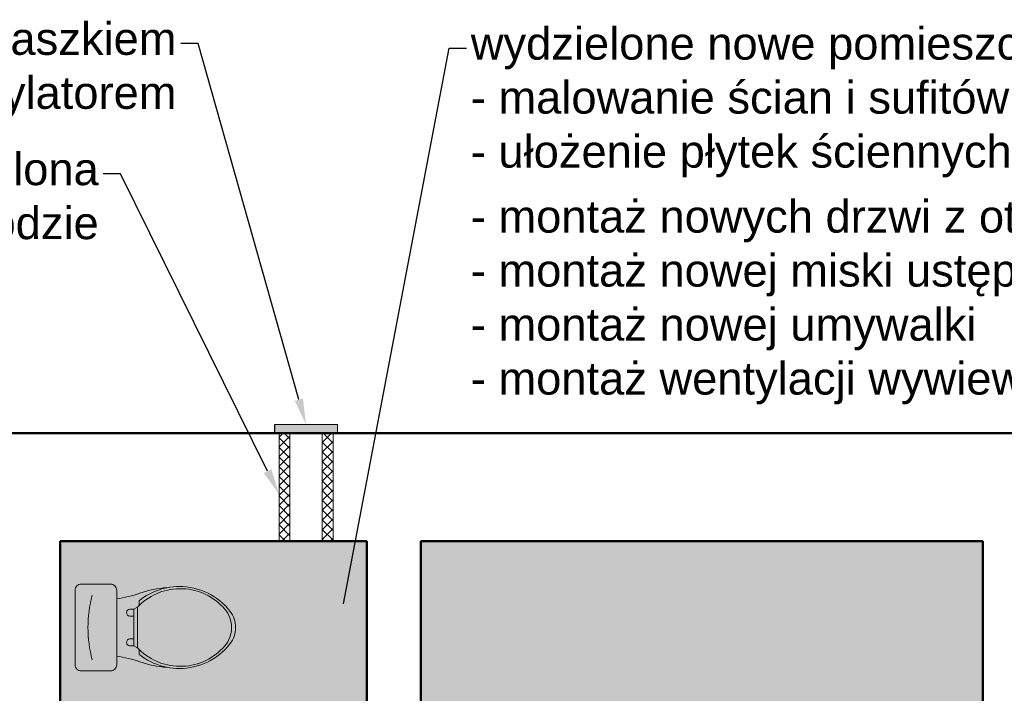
# Model space of a CAD drawing. Header units: metres. Extents: x 158874 to 185002, y -166493 to -154354.
# Tile 93 of 95: x 183356 to 183812, y -158086 to -157774. Entities that reach past the tile are written whole.
import ezdxf
from ezdxf import colors
from ezdxf.entities.mleader import LeaderData, LeaderLine
from ezdxf.math import Vec2, Vec3

# ---------------------------------------------------------------- set-up
doc = ezdxf.new("R2010")
doc.units = ezdxf.units.M
for name, color, linetype, lineweight in [('001_Dark_1 10', 7, 'Continuous', 0), ('2 (średnia)', 1, 'Continuous', 25), ('cienka25', 5, 'Continuous', 25), ('gruba50', 7, 'Continuous', 50), ('wymiarowanie9', 1, 'Continuous', 9)]:
    doc.layers.add(name, color=color, linetype=linetype, lineweight=lineweight)
doc.styles.get("Standard").update_dxf_attribs({"font": 'arial.ttf'})

# ---------------------------------------------------------------- blocks, each defined once
blk = doc.blocks.new('wc')
at = {"layer": '001_Dark_1 10', "color": 1}
for p, q in [((179257.53, -159492.14), (179258.45, -159493.82)), ((179261.72, -159493.82), (179258.45, -159493.82)), ((179258.45, -159493.82), (179258.45, -159495.65)), ((179261.72, -159495.65), (179261.72, -159493.82)), ((179266.98, -159493.82), (179261.72, -159493.82)), ((179266.98, -159493.82), (179272.23, -159493.82)), ((179272.23, -159493.82), (179275.51, -159493.82)), ((179272.23, -159495.65), (179272.23, -159493.82)), ((179276.42, -159492.14), (179275.51, -159493.82)), ((179275.51, -159493.82), (179275.51, -159495.65))]:
    blk.add_line(p, q, dxfattribs=at)
for points in [[(179248, -159472.87, -0.230343), (179259.36, -159449.38, -0.16845), (179266.98, -159446.73, -2.883082)], [(179256.83, -159491.46, -0.434217), (179258.45, -159451.74, -0.182634), (179266.98, -159448.63, -2.693815)], [(179285.95, -159472.87, 0.230343), (179274.6, -159449.38, 0.16845), (179266.98, -159446.73, 2.883082)], [(179277.12, -159491.46, 0.434217), (179275.51, -159451.74, 0.182634), (179266.98, -159448.63, 2.693815)], [(179248.56, -159478.56, -0.048023), (179248, -159472.87, -0.16845)], [(179285.39, -159478.56, 0.048023), (179285.95, -159472.87, 0.16845)], [(179284.23, -159501.8, -0.414214), (179287.12, -159504.69), (179287.12, -159518.16, -0.414214), (179284.23, -159521.05), (179266.98, -159521.05), (179249.73, -159521.05, -0.414214), (179246.84, -159518.16), (179246.84, -159504.69, -0.414214), (179249.73, -159501.8), (179253.68, -159501.8, 0.052345), (179251.08, -159491.01, -0.071131), (179248.56, -159478.56, -0.160777)], [(179249.34, -159481.63, -0.026594), (179248.56, -159478.56, -0.16845)], [(179279.4, -159491.46, 0.105447), (179284.98, -159480.34, 0.16845)], [(179285.39, -159478.56, -0.071131), (179282.88, -159491.01, 0.052345), (179280.27, -159501.8), (179284.23, -159501.8, -0.414214)], [(179284.98, -159480.34, 0.015301), (179285.39, -159478.56, 0.16845)], [(179254.56, -159491.46, -0.094048), (179249.34, -159481.63, -0.16845)], [(179256.83, -159491.46), (179254.56, -159491.46, -0.416606)], [(179257.53, -159492.14, -0.008985), (179256.83, -159491.46, -0.182634)], [(179266.98, -159492.14), (179257.53, -159492.14, -0.008985)], [(179266.98, -159492.14), (179276.42, -159492.14, 0.444938)], [(179276.42, -159492.14, 0.008985), (179277.12, -159491.46, 0.182634)], [(179277.12, -159491.46), (179279.4, -159491.46, 0.416606)], [(179253.68, -159501.8), (179266.98, -159501.8, -0.414214)], [(179280.27, -159501.8), (179266.98, -159501.8, 0.414214)]]:
    blk.add_lwpolyline(points, format="xyb", dxfattribs=at)
for centre, radius, start, end in [((179260.08, -159495.65), 1.64, 180, 0), ((179273.87, -159495.65), 1.64, 180, 0), ((179267.01, -159456), 59.08, 255.3288, 269.972), ((179266.95, -159456), 59.08, 270.028, 284.6712)]:
    blk.add_arc(centre, radius, start, end, dxfattribs=at)

msp = doc.modelspace()

# ---------------------------------------------------------------- hatches: boundary and pattern name
at = {"layer": 'cienka25', "ltscale": 0.2, "true_color": 0xf26722, "transparency": 33554508}
h = msp.add_hatch(color=30, dxfattribs=at)
h.dxf.hatch_style = 1
h.paths.add_polyline_path([(183517.22, -158015.75), (183375.22, -158015.75), (183375.22, -158145.75), (183405.22, -158145.75), (183405.22, -158225.75), (183375.22, -158225.75), (183375.22, -158227.75), (183428.99, -158227.75), (183508.99, -158227.75), (183517.22, -158227.75)])
at = {"layer": 'wymiarowanie9', "ltscale": 0.2}
h = msp.add_hatch(color=256, dxfattribs=at)
h.dxf.hatch_style = 1
h.paths.add_polyline_path([(183474.42, -157961.75), (183474.42, -157965.75), (183503.52, -157965.75), (183503.52, -157961.75)])
h = msp.add_hatch(dxfattribs=at)
h.set_pattern_fill('ANSI37', color=256, angle=90)
h.set_pattern_definition([(135, (24341.7882, -337923.0756), (-2.24506403, -2.24506403), []), (225, (24341.7882, -337923.0756), (2.24506403, -2.24506403), [])])
h.paths.add_polyline_path([(183476.55, -157965.75), (183476.55, -158015.75), (183481.55, -158015.75), (183481.55, -157965.75)])
h.paths.add_polyline_path([(183496.55, -157965.75), (183496.55, -158015.75), (183501.55, -158015.75), (183501.55, -157965.75)])
at = {"layer": 'wymiarowanie9', "ltscale": 0.2, "transparency": 33554508}
h = msp.add_hatch(color=5, dxfattribs=at)
h.dxf.hatch_style = 1
h.paths.add_polyline_path([(183802.22, -158015.75), (183542.22, -158015.75), (183542.22, -158337.75), (183517.22, -158337.75), (183517.22, -158417.75), (183542.22, -158417.75), (183542.22, -158442.75), (183802.22, -158442.75), (183802.22, -158417.75), (183802.22, -158337.75)])

# ---------------------------------------------------------------- linework, layer by layer
at = {"layer": '2 (średnia)', "color": 1}
msp.add_line((183474.42, -157961.75), (183474.42, -157965.75), dxfattribs=at)
at = {"layer": 'gruba50', "color": 0, "ltscale": 0.2}
for p, q in [((183186.22, -157965.75), (183530.02, -157965.75)), ((183530.02, -157965.75), (184643.22, -157965.75)), ((183375.22, -158015.75), (183375.22, -158145.75)), ((183375.22, -158015.75), (183517.22, -158015.75)), ((183517.22, -158015.75), (183517.22, -158337.75)), ((183542.22, -158015.75), (183802.22, -158015.75)), ((183542.22, -158015.75), (183542.22, -158337.75)), ((183802.22, -158015.75), (183802.22, -158337.75))]:
    msp.add_line(p, q, dxfattribs=at)
at = {"layer": 'wymiarowanie9', "color": 1, "ltscale": 0.2}
for p, q in [((183474.42, -157965.75), (183474.42, -157961.75)), ((183474.42, -157961.75), (183503.52, -157961.75)), ((183503.52, -157961.75), (183503.52, -157965.75)), ((183476.55, -158015.75), (183476.55, -157965.75)), ((183481.55, -158015.75), (183481.55, -157965.75)), ((183496.55, -158015.75), (183496.55, -157965.75)), ((183501.55, -158015.75), (183501.55, -157965.75))]:
    msp.add_line(p, q, dxfattribs=at)

# ---------------------------------------------------------------- block references
at = {"layer": 'wymiarowanie9', "color": 0, "rotation": 270}
msp.add_blockref('wc', (342903.17, 21211.23), dxfattribs=at)

# ---------------------------------------------------------------- leaders
at = {"layer": 'wymiarowanie9', "color": 1, "ltscale": 0.2}
ml = msp.add_multileader_mtext('Standard', dxfattribs=at)
ml.set_content('kratka wentylacyjna z daszkiem \\Poraz wentylatorem', color=1)
ml.set_leader_properties()
ml.build(insert=Vec2(0, 0))
ml.multileader.update_dxf_attribs({"arrow_head_size": 12})
ctx = ml.context
ctx.base_point, ctx.char_height, ctx.arrow_head_size, ctx.plane_origin = Vec3(183136.3, -157785.24), 15, 12, Vec3(183117.28, -157938.02)
ctx.text_align_type = 2
notes = []
notes.append((ctx, [(1, (1, 1, 0), (183439.04, -157785.24), (-1, 0), 8, [(0, [(183488.97, -157961.75)], 0, [])])]))
ctx.mtext.insert, ctx.mtext.alignment, ctx.mtext.flow_direction = Vec3(183429.04, -157775.53), 3, 5
at = {"layer": 'wymiarowanie9', "color": 30, "ltscale": 0.2, "true_color": 0xf26722}
ml = msp.add_multileader_mtext('Standard', dxfattribs=at)
ml.set_content('\\A1;wydzielone nowe pomieszczenie\\P- malowanie ścian i sufitów farbą lateksową\\P- ułożenie płytek ściennych h=1,5m\\P- montaż nowych drzwi z otworami nawietrzającymi min.220cm{\\H0.7x;\\S2^ ;}\\P- montaż nowej miski ustępowej\\P- montaż nowej umywalki\\P- montaż wentylacji wywiewnej', color=(242, 103, 34))
ml.set_leader_properties()
ml.build(insert=Vec2(0, 0))
ml.multileader.update_dxf_attribs({"arrow_head_size": 12})
ctx = ml.context
ctx.base_point, ctx.char_height, ctx.arrow_head_size, ctx.plane_origin = Vec3(183563.28, -157787.45), 15, 12, Vec3(183720.65, -158084.09)
notes.append((ctx, [(0, (1, 1, 0), (183555.28, -157787.45), (1, 0), 8, [(0, [(183504.09, -158056.59)], 0, [])])]))
ctx.mtext.insert, ctx.mtext.width, ctx.mtext.flow_direction = Vec3(183565.28, -157777.74), 644.7362, 5
at = {"layer": 'wymiarowanie9', "color": 1, "ltscale": 0.2}
ml = msp.add_multileader_mtext('Standard', dxfattribs=at)
ml.set_content('rura spiro %%C150 ocieplona \\Pwełną mineralną gr. 5cm po obwodzie', color=1)
ml.set_leader_properties()
ml.build(insert=Vec2(0, 0))
ml.multileader.update_dxf_attribs({"arrow_head_size": 12})
ctx = ml.context
ctx.base_point, ctx.char_height, ctx.arrow_head_size, ctx.plane_origin = Vec3(183040.22, -157845.59), 15, 12, Vec3(183061.65, -157940.83)
ctx.text_align_type = 2
notes.append((ctx, [(1, (1, 1, 0), (183403.06, -157845.59), (-1, 0), 8, [(0, [(183476.55, -157994.08)], 0, [])])]))
ctx.mtext.insert, ctx.mtext.alignment, ctx.mtext.flow_direction = Vec3(183393.06, -157835.89), 3, 5
for ctx, leaders in notes:
    for number, flags, end, landing, length, lines in leaders:
        leader = LeaderData()
        leader.index, (leader.has_last_leader_line, leader.has_dogleg_vector, leader.attachment_direction) = number, flags
        leader.last_leader_point, leader.dogleg_vector, leader.dogleg_length = Vec3(end), Vec3(landing), length
        for number, points, colour, breaks in lines:
            line = LeaderLine()
            line.index, line.vertices, line.color, line.breaks = number, Vec3.list(points), colors.encode_raw_color(colour), breaks
            leader.lines.append(line)
        ctx.leaders.append(leader)

doc.saveas('drawing.dxf')
